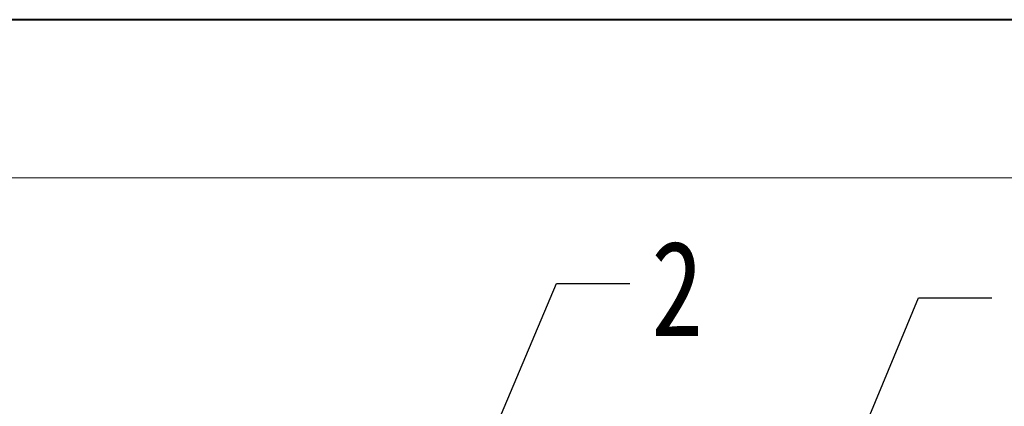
# Model space of a CAD drawing. Header units: millimetres. Extents: x -1004 to 529, y -22 to 1052.
# Tile 70 of 78: x 65 to 177, y 1008 to 1052. Entities that reach past the tile are written whole.
import ezdxf

# ---------------------------------------------------------------- set-up
doc = ezdxf.new("R2010")
doc.units = ezdxf.units.MM
doc.styles.get("Standard").update_dxf_attribs({"font": '仿宋_GB2312.ttf', "width": 0.8})
doc.dimstyles.new('ISO-25.1', dxfattribs={"dimtxt": 6, "dimasz": 5, "dimexe": 3.5, "dimexo": 0.625, "dimgap": 1.5, "dimtad": 1, "dimtoh": 1, "dimtxsty": 'Standard', "dimcen": 2.5, "dimadec": 0, "dimazin": 0, "dimtfac": 1, "dimtmove": 0, "dimatfit": 3, "dimfxl": 0, "dimarcsym": 0})

msp = doc.modelspace()

# ---------------------------------------------------------------- linework, layer by layer
at = {"color": 7, "lineweight": 40}
msp.add_line((514.841, 1052.319), (-1004.42, 1052.319), dxfattribs=at)
at = {"color": 7, "lineweight": 13}
msp.add_line((496.755, 1034.233), (-913.988, 1034.233), dxfattribs=at)

# ---------------------------------------------------------------- texts
at = {"color": 5, "lineweight": 9, "insert": (136.783, 1027.064), "char_height": 10.89, "width": 1.6335, "attachment_point": 1}
msp.add_mtext('2', dxfattribs=at)

# ---------------------------------------------------------------- leaders
at = {"color": 5, "lineweight": 9}
for points in [[(113.437, 992.522), (125.94, 1022.164), (134.333, 1022.164)], [(148.708, 975.567), (167.35, 1020.535), (175.743, 1020.535)]]:
    msp.add_leader(points, dimstyle='ISO-25.1', override={"dimgap": 1.5, "dimtad": 0, "dimldrblk": 'Dot'}, dxfattribs=at)

doc.saveas('drawing.dxf')
